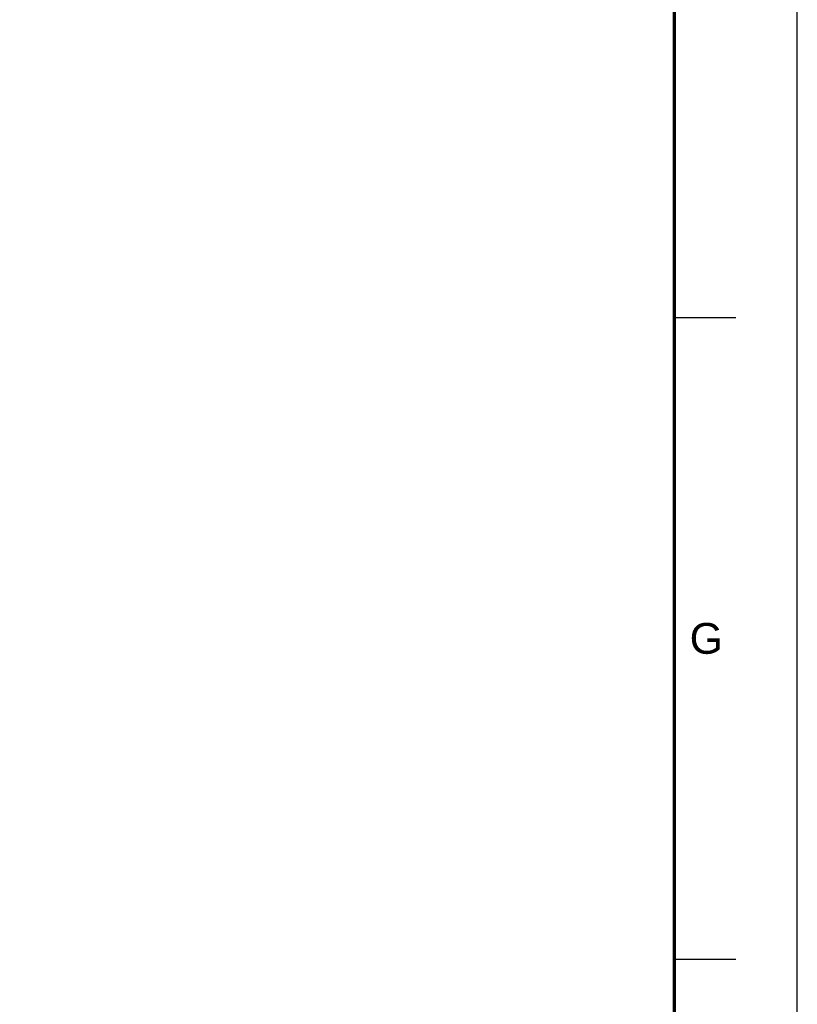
# Model space of a CAD drawing. Header units: millimetres. Extents: x 0 to 841, y 0 to 594.
# Tile 9 of 10: x 778 to 841, y 215 to 295. Entities that reach past the tile are written whole.
import ezdxf
from ezdxf.enums import TextEntityAlignment as Align

# ---------------------------------------------------------------- set-up
doc = ezdxf.new("R2010")
doc.units = ezdxf.units.MM
for name, color, linetype, lineweight in [('FINA', 7, 'CONTINUOUS', 25), ('MARCO', 7, 'CONTINUOUS', 70), ('TXT', 7, 'CONTINUOUS', 25)]:
    doc.layers.add(name, color=color, linetype=linetype, lineweight=lineweight)
doc.styles.add('STD', font='LiberationSans-Regular.ttf')

msp = doc.modelspace()

# ---------------------------------------------------------------- linework, layer by layer
at = {"layer": 'FINA'}
for p, q in [((831, 270.909), (836, 270.909)), ((831, 218.727), (836, 218.727))]:
    msp.add_line(p, q, dxfattribs=at)
msp.add_lwpolyline([(0, 0), (841, 0), (841, 594), (0, 594)], close=True, dxfattribs=at)
at = {"layer": 'MARCO'}
msp.add_lwpolyline([(20, 10), (831, 10), (831, 584), (20, 584)], close=True, dxfattribs=at)

# ---------------------------------------------------------------- texts
at = {"layer": 'TXT', "style": 'STD'}
msp.add_text('G', height=2.5, dxfattribs=at).set_placement((833.6, 244.818), align=Align.MIDDLE_CENTER)

doc.saveas('drawing.dxf')
